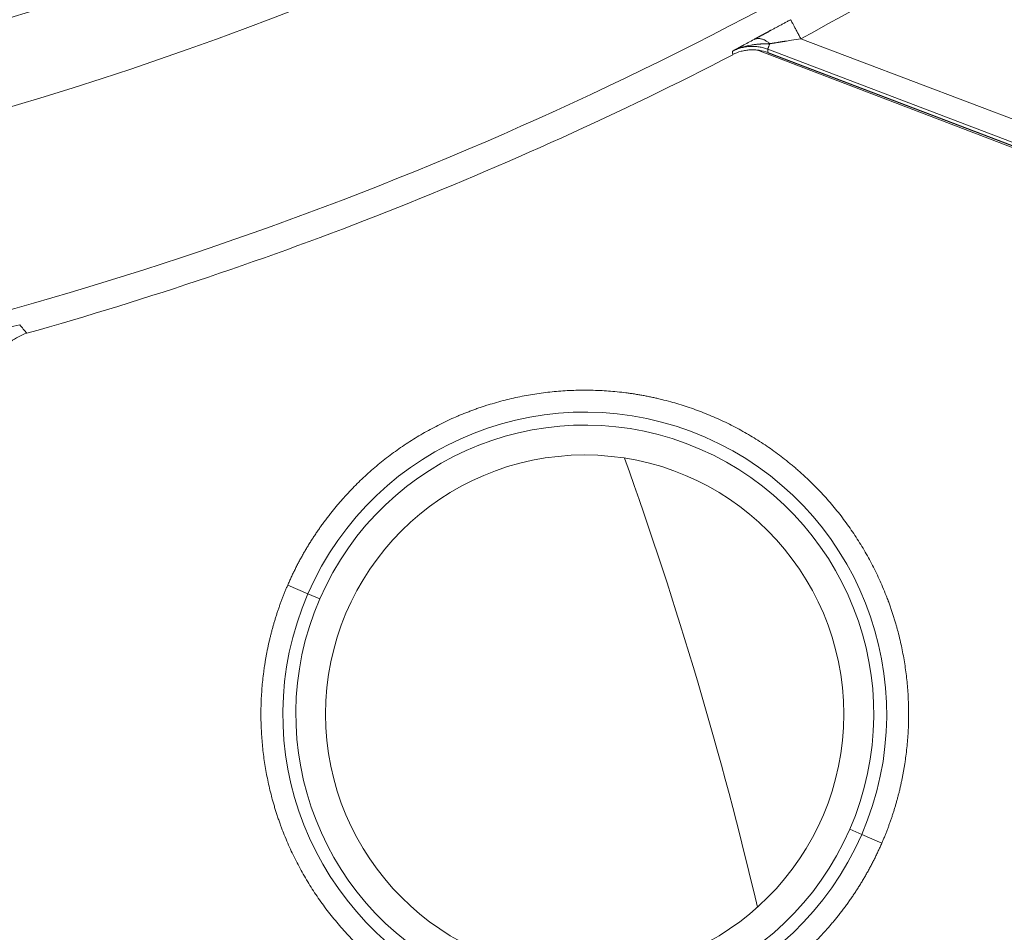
# Model space of a CAD drawing. Header units: millimetres. Extents: x 5437 to 18441, y -4466 to 3128.
# Tile 162 of 256: x 8519 to 8542, y -2875 to -2854. Entities that reach past the tile are written whole.
import ezdxf

# ---------------------------------------------------------------- set-up
doc = ezdxf.new("R2010")
doc.units = ezdxf.units.MM
doc.layers.add('1', color=7, linetype='Continuous', true_color=0xffffff)
doc.styles.add('TXT08', font='txt.shx', dxfattribs={"width": 0.8, "bigfont": 'gbcbig.shx'})
doc.dimstyles.get("Standard").update_dxf_attribs({"dimtxt": 0.18, "dimasz": 0.18, "dimexe": 0.18, "dimexo": 0.0625, "dimgap": 0.09, "dimtad": 0, "dimtih": 1, "dimtoh": 1, "dimdec": 4, "dimzin": 0, "dimdsep": 46, "dimtxsty": 'Standard', "dimcen": 0.09, "dimadec": 0, "dimazin": 0, "dimtfac": 1, "dimtdec": 4, "dimtofl": 0, "dimtmove": 0, "dimatfit": 3, "dimfxl": 1, "dimtolj": 1, "dimtzin": 0, "dimarcsym": 0})
doc.dimstyles.new('YanXiu', dxfattribs={"dimtxt": 40, "dimasz": 30, "dimexe": 0.66, "dimexo": 0.66, "dimgap": 0.66, "dimtad": 0, "dimdec": 1, "dimdsep": 46, "dimtxsty": 'TXT08', "dimcen": 0, "dimclrd": 256, "dimclre": 165, "dimclrt": 90, "dimazin": 2, "dimtfac": 1, "dimtdec": 1, "dimtofl": 0, "dimtmove": 0, "dimatfit": 3, "dimfxl": 1, "dimlwd": 5, "dimlwe": 13, "dimarcsym": 0})

# ---------------------------------------------------------------- blocks, each defined once
blk = doc.blocks.new('*D53')
at = {"color": 0, "lineweight": -2, "transparency": 16777216}
for p, q in [((10989.431, -2154.415), (10692.917, -2240.821)), ((11069.431, -2154.415), (10989.431, -2154.415)), ((8443.39, -2896.322), (8443.57, -2896.322)), ((8443.48, -2896.412), (8443.48, -2896.232))]:
    blk.add_line(p, q, dxfattribs=at)
at = {"color": 0, "lineweight": 20, "transparency": 16777216}
blk.add_solid([(10689.187, -2228.02), (10696.648, -2253.622), (10616.112, -2263.203)], dxfattribs=at)
at = {"layer": 'Defpoints', "color": 0, "lineweight": 20, "transparency": 16777216}
for p in [(10616.112, -2263.203), (6270.848, -3529.44)]:
    blk.add_point(p, dxfattribs=at)
at = {"color": 0, "lineweight": 20, "transparency": 16777216, "insert": (11249.521, -2154.415), "char_height": 80, "attachment_point": 5}
blk.add_mtext('\\A1;R2260', dxfattribs=at)
blk = doc.blocks.new('*D54')
at = {"color": 0, "lineweight": -2, "transparency": 16777216}
blk.add_line((7492.685, -2896.322), (7463.516, -2896.322), dxfattribs=at)
at = {"color": 0, "lineweight": -3, "transparency": 16777216}
for start, end in [(14.724706, 87.329624), (101.590205, 175.275294)]:
    blk.add_arc((8434.119, -2896.322), 970.423, start, end, dxfattribs=at)
at = {"color": 0, "lineweight": 20, "transparency": 16777216}
for points in [[(9385.695, -2646.81), (9359.647, -2652.519), (9389.799, -2727.809)], [(7480.316, -2816.939), (7453.672, -2815.84), (7463.696, -2896.322)]]:
    blk.add_solid(points, dxfattribs=at)
at = {"layer": 'Defpoints', "color": 0, "lineweight": 20, "transparency": 16777216}
for p in [(7900.863, -2085.545), (10671.817, -2501.755), (7492.748, -2896.322), (7740.501, -2896.322), (8434.119, -2896.322)]:
    blk.add_point(p, dxfattribs=at)
at = {"color": 0, "lineweight": 20, "transparency": 16777216, "insert": (8359.241, -1928.792), "char_height": 80, "attachment_point": 5}
blk.add_mtext('\\A1;165%%D', dxfattribs=at)
blk = doc.blocks.new('*D56')
at = {"lineweight": 5, "transparency": 16777216}
blk.add_line((9409.719, -2278.028), (9220.9, -2398.87), dxfattribs=at)
at = {"lineweight": 20, "transparency": 16777216}
blk.add_solid([(9218.205, -2394.659), (9223.595, -2403.082), (9195.632, -2415.042)], dxfattribs=at)
at = {"layer": 'Defpoints', "color": 0, "lineweight": 20, "transparency": 16777216}
for p in [(9195.632, -2415.042), (8443.48, -2896.412)]:
    blk.add_point(p, dxfattribs=at)
at = {"color": 90, "lineweight": 20, "transparency": 16777216, "insert": (9459.689, -2246.048), "char_height": 40, "attachment_point": 5, "rotation": 32.6188, "style": 'TXT08'}
blk.add_mtext('R893', dxfattribs=at)

msp = doc.modelspace()

# ---------------------------------------------------------------- linework, layer by layer
at = {"color": 7, "lineweight": 20}
msp.add_arc((8443.47995, -2896.41157), 893, 10.1099821, 350.11198757, dxfattribs=at)
at = {"layer": '1', "color": 0, "lineweight": 20}
for p, q in [((8536.96504, -2854.47464), (8555.5636, -2861.54267)), ((8555.41876, -2862.18972), (8535.9868, -2854.74818)), ((8555.38601, -2862.00999), (8536.19642, -2854.71735)), ((8555.42498, -2862.10245), (8536.20092, -2854.79671)), ((8555.42813, -2862.11019), (8536.20136, -2854.80342)), ((8525.5488, -2867.32787), (8525.08205, -2867.12513)), ((8525.5488, -2867.32787), (8525.82417, -2867.44748)), ((8538.09813, -2872.77873), (8538.3735, -2872.89834)), ((8538.84025, -2873.10107), (8538.3735, -2872.89834))]:
    msp.add_line(p, q, dxfattribs=at)
for centre, radius, start, end in [((8495.27522, -2777.08546), 87.90407, 298.3114965, 313.1817235), ((8495.27522, -2777.08546), 80.37817, 267.1856145, 298.6322405), ((8495.27522, -2777.08546), 82.36106, 267.5117355, 298.8132012), ((8495.27522, -2777.08546), 86.87162, 282.1545568, 300.9649755), ((8495.27522, -2777.08546), 87.5, 285.7585582, 297.2857271), ((8531.96115, -2870.1131), 6.99112, 336.52205, 156.52205), ((8531.96115, -2870.1131), 6.6909, 336.52205, 156.52205), ((8531.95821, -2870.11426), 6, 0, 180), ((8443.47995, -2896.32157), 95, 13.227336, 19.772371), ((8531.96115, -2870.1131), 6.99112, 156.52205, 336.52205), ((8531.96115, -2870.1131), 6.6909, 156.52205, 336.52205), ((8531.95821, -2870.11426), 6, 180, 0), ((8528.99835, -2862.60008), 24.06967, 246.52205, 336.52205), ((8528.99835, -2862.60008), 25.06952, 246.52205, 336.52205), ((8528.99835, -2862.60008), 25.36656, 246.52205, 336.52205)]:
    msp.add_arc(centre, radius, start, end, dxfattribs=at)
for points, degree, knots in [([(8535.88217, -2854.49043), (8535.886, -2854.48835), (8535.89368, -2854.48418), (8535.90535, -2854.47785), (8535.91716, -2854.47145), (8535.92911, -2854.46497), (8535.9412, -2854.45842), (8535.95343, -2854.45181), (8535.9658, -2854.44511), (8535.9783, -2854.43835), (8535.99095, -2854.43151), (8536.00373, -2854.4246), (8536.01666, -2854.41762), (8536.02972, -2854.41056), (8536.04293, -2854.40344), (8536.05627, -2854.39623), (8536.06975, -2854.38896), (8536.08337, -2854.38161), (8536.09713, -2854.37419), (8536.11103, -2854.3667), (8536.12507, -2854.35913), (8536.13924, -2854.35149), (8536.15356, -2854.34378), (8536.16801, -2854.33599), (8536.1826, -2854.32813), (8536.19734, -2854.32019), (8536.21221, -2854.31219), (8536.22721, -2854.3041), (8536.24236, -2854.29595), (8536.25765, -2854.28772), (8536.27906, -2854.27619), (8536.30666, -2854.26133), (8536.34055, -2854.24309), (8536.37466, -2854.22472), (8536.409, -2854.20624), (8536.44356, -2854.18764), (8536.47834, -2854.16892), (8536.51334, -2854.15007), (8536.54857, -2854.13111), (8536.58401, -2854.11203), (8536.61968, -2854.09282), (8536.65557, -2854.07349), (8536.69168, -2854.05405), (8536.71583, -2854.04104), (8536.72794, -2854.03452)], 3, [0, 0, 0, 0, 0.01632663, 0.03266991, 0.04903291, 0.0654187, 0.08183031, 0.09827077, 0.1147431, 0.13125029, 0.14779532, 0.16438115, 0.18101071, 0.19768692, 0.21441265, 0.23119078, 0.24802413, 0.26491552, 0.28186773, 0.2988835, 0.31596555, 0.33311657, 0.35033921, 0.36763609, 0.38500981, 0.40246291, 0.41999792, 0.43761731, 0.45532355, 0.47311903, 0.49100614, 0.52981421, 0.56859449, 0.60737042, 0.64616545, 0.68500299, 0.72390638, 0.76289886, 0.80200347, 0.84124309, 0.88064034, 0.9202176, 0.95999691, 1, 1, 1, 1]), ([(8536.0418, -2854.59719), (8536.03324, -2854.59769), (8536.01571, -2854.59873), (8535.98883, -2854.60066), (8535.96076, -2854.60298), (8535.93155, -2854.6058), (8535.9012, -2854.60917), (8535.86975, -2854.61319), (8535.83722, -2854.61788), (8535.81523, -2854.6216), (8535.80404, -2854.62348)], 3, [0, 0, 0, 0, 0.10777506, 0.22056553, 0.33832117, 0.46099374, 0.58853778, 0.72091124, 0.85807629, 1, 1, 1, 1]), ([(8536.24421, -2854.59158), (8536.22869, -2854.59175), (8536.19674, -2854.5921), (8536.14746, -2854.59299), (8536.09551, -2854.59446), (8536.06, -2854.59626), (8536.0418, -2854.59719)], 3, [0, 0, 0, 0, 0.23006337, 0.47358617, 0.73030769, 1, 1, 1, 1]), ([(8536.59487, -2854.53453), (8536.58793, -2854.53565), (8536.57415, -2854.53788), (8536.55374, -2854.5412), (8536.53374, -2854.54445), (8536.51415, -2854.54764), (8536.49497, -2854.55076), (8536.4762, -2854.55382), (8536.45785, -2854.55681), (8536.43991, -2854.55973), (8536.42238, -2854.56258), (8536.40527, -2854.56536), (8536.38857, -2854.56808), (8536.37229, -2854.57072), (8536.35642, -2854.5733), (8536.34096, -2854.57581), (8536.32591, -2854.57825), (8536.31128, -2854.58063), (8536.29706, -2854.58294), (8536.28325, -2854.58519), (8536.26986, -2854.58737), (8536.25687, -2854.5895), (8536.2484, -2854.59089), (8536.24421, -2854.59158)], 3, [0, 0, 0, 0, 0.057163, 0.11336056, 0.16859402, 0.22286477, 0.27617427, 0.32852409, 0.37991587, 0.43035133, 0.47983231, 0.52836075, 0.57593872, 0.62256839, 0.66825208, 0.71299228, 0.75679159, 0.79965283, 0.84157897, 0.88257323, 0.922639, 0.96177995, 1, 1, 1, 1]), ([(8535.80403, -2854.62349), (8535.72885, -2854.63594), (8535.65601, -2854.65393), (8535.51534, -2854.70051), (8535.44747, -2854.72912), (8535.38251, -2854.76355)], 3, [0, 0, 0, 0, 0.5, 0.5, 1, 1, 1, 1]), ([(8536.20092, -2854.79671), (8536.13507, -2854.77169), (8536.06739, -2854.75384), (8535.9805, -2854.74047), (8535.96302, -2854.73825), (8535.92818, -2854.73475), (8535.91077, -2854.73346), (8535.85859, -2854.73097), (8535.78913, -2854.73129), (8535.71989, -2854.73883), (8535.66804, -2854.74726), (8535.65073, -2854.75054), (8535.61637, -2854.758), (8535.59935, -2854.76217), (8535.51501, -2854.78519), (8535.44994, -2854.81047), (8535.38734, -2854.84276)], 3, [0, 0, 0, 0, 0.25, 0.25, 0.3125, 0.3125, 0.375, 0.375, 0.5, 0.625, 0.625, 0.6875, 0.6875, 0.75, 0.75, 1, 1, 1, 1]), ([(8519.03851, -2861.29684), (8518.97123, -2861.31587), (8518.90595, -2861.34199), (8518.78227, -2861.40725), (8518.72387, -2861.44639), (8518.61648, -2861.53597), (8518.56751, -2861.58641), (8518.48113, -2861.69639), (8518.44374, -2861.75592), (8518.41295, -2861.8187)], 3, [0, 0, 0, 0, 0.25, 0.25, 0.5, 0.5, 0.75, 0.75, 1, 1, 1, 1]), ([(8525.08205, -2867.12513), (8525.40275, -2866.3868), (8525.8225, -2865.69149), (8526.33367, -2865.0569), (8527.5136, -2863.9405), (8528.94607, -2863.17459), (8529.70983, -2862.89056), (8531.29466, -2862.53435), (8532.91734, -2862.60848), (8533.71895, -2862.75486), (8535.2631, -2863.259), (8536.61977, -2864.15232), (8537.23386, -2864.68796), (8538.30319, -2865.9107), (8539.01242, -2867.37206), (8539.26632, -2868.14636), (8539.53874, -2869.62732), (8539.44036, -2871.12629), (8539.31577, -2871.8086), (8539.11413, -2872.47052), (8538.84025, -2873.10107)], 5, [0, 0, 0, 0, 0, 0, 0.17082284, 0.17082284, 0.17082284, 0.34164568, 0.34164568, 0.34164568, 0.51246853, 0.51246853, 0.51246853, 0.68329137, 0.68329137, 0.68329137, 0.85411421, 0.85411421, 0.85411421, 1, 1, 1, 1, 1, 1]), ([(8538.84025, -2873.10107), (8538.51955, -2873.8394), (8538.0998, -2874.53471), (8537.58863, -2875.1693), (8536.4087, -2876.2857), (8534.97623, -2877.05161), (8534.21247, -2877.33565), (8532.62764, -2877.69185), (8531.00496, -2877.61772), (8530.20335, -2877.47135), (8528.6592, -2876.9672), (8527.30253, -2876.07388), (8526.68844, -2875.53825), (8525.61911, -2874.3155), (8524.90989, -2872.85414), (8524.65598, -2872.07984), (8524.38356, -2870.59888), (8524.48194, -2869.09991), (8524.60653, -2868.41761), (8524.80817, -2867.75568), (8525.08205, -2867.12513)], 5, [0, 0, 0, 0, 0, 0, 0.17082284, 0.17082284, 0.17082284, 0.34164568, 0.34164568, 0.34164568, 0.51246853, 0.51246853, 0.51246853, 0.68329137, 0.68329137, 0.68329137, 0.85411421, 0.85411421, 0.85411421, 1, 1, 1, 1, 1, 1])]:
    msp.add_open_spline(points, degree=degree, knots=knots, dxfattribs=at)
for points, weights in [([(8536.72794, -2854.03452), (8536.73201, -2854.04206), (8536.96504, -2854.47464)], [1, 0.713250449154, 1]), ([(8535.88217, -2854.49043), (8536.04594, -2854.40895), (8536.24421, -2854.59158)], [1, 0.864914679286, 1]), ([(8536.24421, -2854.59158), (8536.19761, -2854.71421), (8536.19642, -2854.71735)], [0.857017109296, 0.864120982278, 1]), ([(8536.19642, -2854.71735), (8535.77915, -2854.55884), (8535.38252, -2854.76357)], [1, 0.913157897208, 1])]:
    msp.add_rational_spline(points, weights, degree=2, dxfattribs=at)
for points, degree in [([(8535.61278, -2854.6373), (8535.69837, -2854.59044), (8535.78841, -2854.54133), (8535.88217, -2854.49043)], 3), ([(8536.74554, -2854.51038), (8536.69513, -2854.51897), (8536.64489, -2854.52712), (8536.59493, -2854.53452)], 3), ([(8536.96504, -2854.47464), (8536.89176, -2854.48685), (8536.81848, -2854.49906), (8536.74554, -2854.51038)], 3), ([(8535.38252, -2854.76357), (8535.43231, -2854.73627), (8535.4774, -2854.71149), (8535.51356, -2854.69162), (8535.56095, -2854.66567), (8535.61277, -2854.6373)], 5), ([(8535.38734, -2854.84276), (8535.38493, -2854.80317), (8535.38252, -2854.76357)], 2), ([(8536.19642, -2854.71735), (8536.19732, -2854.73322), (8536.19822, -2854.7491), (8536.19912, -2854.76497), (8536.20002, -2854.78084), (8536.20092, -2854.79671)], 5), ([(8518.61954, -2861.16285), (8518.69585, -2861.1434), (8518.78379, -2861.12111), (8518.87439, -2861.09808)], 3), ([(8518.87439, -2861.09808), (8518.92908, -2861.16436), (8518.98379, -2861.23061), (8519.03851, -2861.29684)], 3)]:
    msp.add_open_spline(points, degree=degree, dxfattribs=at)

# ---------------------------------------------------------------- dimensions: what is measured, and where the dimension line sits
at = {"color": 0, "lineweight": 20}
dim = msp.add_angular_dim_2l(base=(7900.86303, -2085.54536), line1=((8434.11893, -2896.32157), (10671.81706, -2501.75501)), line2=((7740.5009, -2896.32157), (7492.74781, -2896.32157)), text='165%%D', dimstyle='Standard', override={"dimtxt": 80, "dimasz": 80, "dimlwd": 65533}, dxfattribs=at)
dim.commit()
dim.dimension.update_dxf_attribs({"geometry": '*D54', "text_midpoint": (8359.2409, -1928.79214), "dimtype": 162})
dim = msp.add_diameter_dim_2p(p1=(6270.84796, -3529.44022), p2=(10616.11195, -2263.20291), text='R2260', dimstyle='Standard', override={"dimtxt": 80, "dimasz": 80, "dimdec": 0}, dxfattribs=at)
dim.commit()
dim.dimension.update_dxf_attribs({"geometry": '*D53', "text_midpoint": (11249.52071, -2154.41547), "dimtype": 163})
at = {"color": 7, "lineweight": 20}
dim = msp.add_radius_dim(center=(8443.47995, -2896.41157), mpoint=(9195.63162, -2415.04179), dimstyle='YanXiu', dxfattribs=at)
dim.commit()
dim.dimension.update_dxf_attribs({"geometry": '*D56', "text_midpoint": (9459.68883, -2246.04773), "dimtype": 164})

doc.saveas('drawing.dxf')
